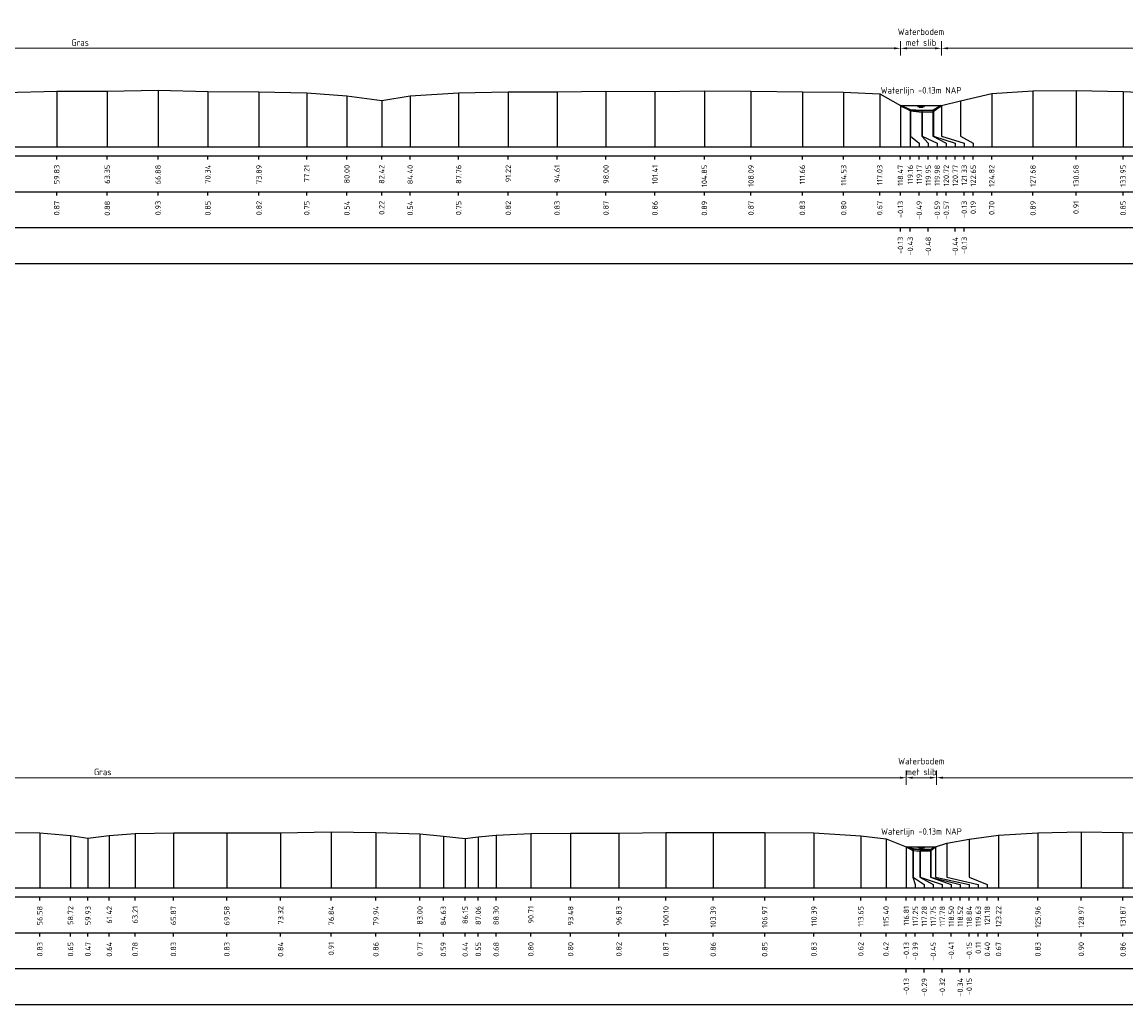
# Model space of a CAD drawing. Header units: metres. Extents: x 132725 to 140175, y 414354 to 417094.
# Tile 32 of 61: x 139755 to 139832, y 416666 to 416734. Entities that reach past the tile are written whole.
import ezdxf
from ezdxf.enums import TextEntityAlignment as Align

# ---------------------------------------------------------------- set-up
doc = ezdxf.new("R2010")
doc.units = ezdxf.units.M
doc.header["$PDMODE"] = 35
doc.header["$PDSIZE"] = 0.075
doc.layers.get('Defpoints').update_dxf_attribs({"true_color": 0x806000})
for name, color, linetype, lineweight in [('B-ME-GW-MAAIVELD-GD', 8, 'GW-MAAIVELD', 25), ('X-ME-AL-PROFIEL_BOVENKANT SLIB-GD', 42, 'Continuous', 35), ('X-XX-AL-DETAIL1-M', 7, 'Continuous', 18), ('X-XX-AL-NAP-T18', 7, 'Continuous', 18)]:
    doc.layers.add(name, color=color, linetype=linetype, lineweight=lineweight)
doc.layers.add('X-ME-AL-PROFIEL_WATERLIJN-GD', color=150, linetype='Continuous')
doc.layers.add('X-ME-AL-PROFIELRASTER-S', color=7, linetype='Continuous')
doc.styles.add('NLCS-ISO-ANNOTATIEF-T18', font='NLCS-ISO.ttf', dxfattribs={"height": 1.8})
doc.styles.add('NLCS-ISO-ANNOTATIVE-T18', font='NLCS-ISO.ttf', dxfattribs={"height": 1.8})
doc.linetypes.add('GW-MAAIVELD', pattern='A,12,[40,NLCS.SHX,S=1,R=0,X=0,Y=-0.5],12', length=24)
doc.dimstyles.new('NLCS-ANNOTATIEF-T18-PIJL_L2_H0', dxfattribs={"dimtxt": 2.5, "dimasz": 1.8, "dimexe": 2, "dimexo": 2, "dimgap": 0.7, "dimtad": 1, "dimzin": 0, "dimdsep": 46, "dimtxsty": 'NLCS-ISO-ANNOTATIEF-T18', "dimcen": 0, "dimdle": 2, "dimclrd": 256, "dimclre": 256, "dimclrt": 10, "dimaunit": 2, "dimadec": 0, "dimazin": 0, "dimtfac": 1, "dimtdec": 3, "dimtofl": 0, "dimtmove": 0, "dimatfit": 3, "dimfxl": 2, "dimfxlon": 1, "dimtfillclr": 256, "dimtolj": 1, "dimtzin": 0, "dimlwd": -1, "dimlwe": -1, "dimarcsym": 0})

# ---------------------------------------------------------------- blocks, each defined once
blk = doc.blocks.new('SAL-PROFIELRASTER_BALK_EIND1-D')
at = {"color": 0, "linetype": 'ByBlock', "lineweight": -2, "flags": 128}
for points in [[(0, 0), (1, 0)], [(0, -2.5), (1, -2.5)], [(0, -12.5), (1, -12.5)]]:
    blk.add_lwpolyline(points, dxfattribs=at)
blk = doc.blocks.new('SAL-PROFIELRASTER_BALK_EIND2-D')
at = {"color": 0, "linetype": 'ByBlock', "lineweight": -2}
blk.add_line((1, -12.5), (0, -12.5), dxfattribs=at)
blk = doc.blocks.new('SAL-PROFIELRASTER_BALK_DATA-D')
at = {"color": 0, "linetype": 'ByBlock', "lineweight": -2}
blk.add_lwpolyline([(0, -3.5), (0, -2.5)], dxfattribs=at)
at = {"color": 0, "linetype": 'ByBlock', "lineweight": -2, "style": 'NLCS-ISO-ANNOTATIVE-T18'}
blk.add_attdef('GETAL', text='', height=1.5, rotation=90, dxfattribs=at).set_placement((0.75, -5), align=Align.RIGHT)
blk = doc.blocks.new('SAL-PROFIELRASTER_AANHAAL-D')
at = {"color": 9, "linetype": 'ByBlock', "lineweight": -2, "flags": 128}
blk.add_lwpolyline([(0, 1), (0, 0)], dxfattribs=at)
blk = doc.blocks.new('SAL-PROFIELRASTER_AANHAAL_STAGGER-D')
at = {"color": 9, "linetype": 'ByBlock', "lineweight": -2, "flags": 128}
for points in [[(0, 0), (0, -0.25)], [(0, -0.25), (1, -0.75)], [(1, -0.75), (1, -1)]]:
    blk.add_lwpolyline(points, dxfattribs=at)
blk = doc.blocks.new('*D106')
at = {"layer": 'Defpoints', "color": 0, "transparency": 16777216}
for p in [(139816.45, 416732.156), (139816.45, 416728.175), (139819.309, 416728.181)]:
    blk.add_point(p, dxfattribs=at)
at = {"layer": 'X-XX-AL-DETAIL1-M', "transparency": 16777216}
for p, q in [((139816.45, 416731.656), (139816.45, 416732.656)), ((139819.309, 416731.656), (139819.309, 416732.656)), ((139818.859, 416732.156), (139816.9, 416732.156))]:
    blk.add_line(p, q, dxfattribs=at)
for points in [[(139816.9, 416732.231), (139816.9, 416732.081), (139816.45, 416732.156)], [(139818.859, 416732.231), (139818.859, 416732.081), (139819.309, 416732.156)]]:
    blk.add_solid(points, dxfattribs=at)
at = {"layer": 'X-XX-AL-DETAIL1-M', "color": 10, "transparency": 16777216, "insert": (139817.88, 416732.931), "char_height": 0.45, "attachment_point": 5, "style": 'NLCS-ISO-ANNOTATIEF-T18'}
blk.add_mtext('\\A1;Waterbodem\\Pmet slib', dxfattribs=at)
blk = doc.blocks.new('*D108')
at = {"layer": 'Defpoints', "color": 0, "transparency": 16777216}
for p in [(139819.309, 416732.156), (139819.309, 416728.181), (139925.423, 416728.19)]:
    blk.add_point(p, dxfattribs=at)
at = {"layer": 'X-XX-AL-DETAIL1-M', "transparency": 16777216}
for p, q in [((139819.309, 416731.656), (139819.309, 416732.656)), ((139925.423, 416731.656), (139925.423, 416732.656)), ((139924.973, 416732.156), (139819.759, 416732.156))]:
    blk.add_line(p, q, dxfattribs=at)
for points in [[(139819.759, 416732.231), (139819.759, 416732.081), (139819.309, 416732.156)], [(139924.973, 416732.231), (139924.973, 416732.081), (139925.423, 416732.156)]]:
    blk.add_solid(points, dxfattribs=at)
at = {"layer": 'X-XX-AL-DETAIL1-M', "color": 10, "transparency": 16777216, "insert": (139888.841, 416732.556), "char_height": 0.45, "attachment_point": 5, "style": 'NLCS-ISO-ANNOTATIEF-T18'}
blk.add_mtext('\\A1;Gras', dxfattribs=at)
blk = doc.blocks.new('*D109')
at = {"layer": 'Defpoints', "color": 0, "transparency": 16777216}
for p in [(139702.401, 416732.156), (139702.401, 416728.342), (139816.45, 416728.175)]:
    blk.add_point(p, dxfattribs=at)
at = {"layer": 'X-XX-AL-DETAIL1-M', "transparency": 16777216}
for p, q in [((139702.401, 416731.656), (139702.401, 416732.656)), ((139816.45, 416731.656), (139816.45, 416732.656)), ((139816, 416732.156), (139702.851, 416732.156))]:
    blk.add_line(p, q, dxfattribs=at)
for points in [[(139702.851, 416732.231), (139702.851, 416732.081), (139702.401, 416732.156)], [(139816, 416732.231), (139816, 416732.081), (139816.45, 416732.156)]]:
    blk.add_solid(points, dxfattribs=at)
at = {"layer": 'X-XX-AL-DETAIL1-M', "color": 10, "transparency": 16777216, "insert": (139759.438, 416732.556), "char_height": 0.45, "attachment_point": 5, "style": 'NLCS-ISO-ANNOTATIEF-T18'}
blk.add_mtext('\\A1;Gras', dxfattribs=at)
blk = doc.blocks.new('*D112')
at = {"layer": 'Defpoints', "color": 0, "transparency": 16777216}
for p in [(139816.861, 416681.473), (139816.861, 416676.679), (139818.951, 416676.679)]:
    blk.add_point(p, dxfattribs=at)
at = {"layer": 'X-XX-AL-DETAIL1-M', "transparency": 16777216}
for p, q in [((139816.861, 416680.973), (139816.861, 416681.973)), ((139818.951, 416680.973), (139818.951, 416681.973)), ((139818.501, 416681.473), (139817.311, 416681.473))]:
    blk.add_line(p, q, dxfattribs=at)
for points in [[(139817.311, 416681.548), (139817.311, 416681.398), (139816.861, 416681.473)], [(139818.501, 416681.548), (139818.501, 416681.398), (139818.951, 416681.473)]]:
    blk.add_solid(points, dxfattribs=at)
at = {"layer": 'X-XX-AL-DETAIL1-M', "color": 10, "transparency": 16777216, "insert": (139817.906, 416682.248), "char_height": 0.45, "attachment_point": 5, "style": 'NLCS-ISO-ANNOTATIEF-T18'}
blk.add_mtext('\\A1;Waterbodem\\Pmet slib', dxfattribs=at)
blk = doc.blocks.new('*D118')
at = {"layer": 'Defpoints', "color": 0, "transparency": 16777216}
for p in [(139818.951, 416681.473), (139818.951, 416676.679), (139914.778, 416676.699)]:
    blk.add_point(p, dxfattribs=at)
at = {"layer": 'X-XX-AL-DETAIL1-M', "transparency": 16777216}
for p, q in [((139818.951, 416680.973), (139818.951, 416681.973)), ((139914.778, 416680.973), (139914.778, 416681.973)), ((139914.328, 416681.473), (139819.401, 416681.473))]:
    blk.add_line(p, q, dxfattribs=at)
for points in [[(139819.401, 416681.548), (139819.401, 416681.398), (139818.951, 416681.473)], [(139914.328, 416681.548), (139914.328, 416681.398), (139914.778, 416681.473)]]:
    blk.add_solid(points, dxfattribs=at)
at = {"layer": 'X-XX-AL-DETAIL1-M', "color": 10, "transparency": 16777216, "insert": (139882.85, 416681.873), "char_height": 0.45, "attachment_point": 5, "style": 'NLCS-ISO-ANNOTATIEF-T18'}
blk.add_mtext('\\A1;Gras', dxfattribs=at)
blk = doc.blocks.new('*D119')
at = {"layer": 'Defpoints', "color": 0, "transparency": 16777216}
for p in [(139705.149, 416681.473), (139705.149, 416676.847), (139816.861, 416676.679)]:
    blk.add_point(p, dxfattribs=at)
at = {"layer": 'X-XX-AL-DETAIL1-M', "transparency": 16777216}
for p, q in [((139705.149, 416680.973), (139705.149, 416681.973)), ((139816.861, 416680.973), (139816.861, 416681.973)), ((139816.411, 416681.473), (139705.599, 416681.473))]:
    blk.add_line(p, q, dxfattribs=at)
for points in [[(139705.599, 416681.548), (139705.599, 416681.398), (139705.149, 416681.473)], [(139816.411, 416681.548), (139816.411, 416681.398), (139816.861, 416681.473)]]:
    blk.add_solid(points, dxfattribs=at)
at = {"layer": 'X-XX-AL-DETAIL1-M', "color": 10, "transparency": 16777216, "insert": (139761.005, 416681.873), "char_height": 0.45, "attachment_point": 5, "style": 'NLCS-ISO-ANNOTATIEF-T18'}
blk.add_mtext('\\A1;Gras', dxfattribs=at)

msp = doc.modelspace()

# ---------------------------------------------------------------- linework, layer by layer
at = {"layer": 'B-ME-GW-MAAIVELD-GD', "ltscale": 0.1, "flags": 128}
for points in [[(139697.976, 416729.345), (139699.64, 416729.085), (139700.82, 416728.35), (139701.177, 416727.857), (139701.631, 416727.815), (139702.075, 416727.966), (139702.401, 416728.342), (139703.421, 416728.998), (139704.185, 416729.383), (139706.483, 416729.432), (139709.472, 416729.401), (139712.875, 416729.372), (139716.45, 416729.39), (139719.791, 416729.386), (139723.339, 416729.362), (139727.164, 416729.33), (139730.801, 416729.323), (139734.197, 416729.311), (139737.573, 416729.303), (139741.03, 416729.239), (139744.482, 416729.114), (139748.444, 416728.958), (139751.251, 416728.91), (139754.17, 416729.095), (139757.809, 416729.179), (139761.325, 416729.189), (139764.855, 416729.236), (139768.316, 416729.154), (139771.867, 416729.133), (139775.184, 416729.062), (139777.977, 416728.847), (139780.396, 416728.533), (139782.377, 416728.852), (139785.74, 416729.061), (139789.193, 416729.13), (139792.59, 416729.135), (139795.98, 416729.177), (139799.389, 416729.166), (139802.822, 416729.196), (139806.064, 416729.183), (139809.634, 416729.135), (139812.504, 416729.105), (139815.008, 416728.983), (139816.45, 416728.175), (139817.148, 416727.816), (139817.956, 416727.722), (139818.701, 416727.742), (139819.309, 416728.181), (139820.63, 416728.502), (139822.794, 416729.01), (139825.661, 416729.201), (139828.661, 416729.22), (139831.925, 416729.157), (139834.496, 416729.049), (139836.493, 416728.787), (139837.795, 416729.04), (139839.922, 416729.142), (139843.477, 416729.151), (139846.511, 416729.088), (139849.013, 416728.993), (139851.792, 416728.574), (139854.229, 416728.915), (139857.435, 416729.044), (139860.756, 416729.085), (139864.157, 416729.063), (139866.727, 416729.002), (139868.973, 416728.727), (139870.951, 416728.981), (139874.396, 416729.077), (139877.643, 416729.059), (139882.122, 416729.045), (139884.259, 416728.889), (139885.31, 416728.657), (139887.009, 416728.971), (139889.982, 416729.107), (139893.165, 416729.104), (139896.621, 416729.023), (139898.524, 416728.63), (139901.013, 416729.035), (139904.666, 416729.194), (139908.055, 416729.142), (139910.124, 416729.048), (139911.893, 416728.632), (139913.253, 416728.977), (139915.354, 416729.104), (139917.966, 416729.194), (139921.069, 416729.205), (139923.549, 416729.069), (139924.847, 416728.749), (139925.441, 416728.173), (139926.046, 416727.469), (139926.679, 416727.384), (139927.511, 416727.724), (139928.074, 416728.19), (139928.808, 416728.976), (139931.337, 416729.395), (139933.867, 416729.527), (139936.624, 416729.663), (139939.248, 416729.916), (139941.913, 416730.205), (139944.583, 416730.488), (139946.738, 416730.631), (139948.073, 416730.684), (139950.608, 416730.664), (139952.933, 416730.594), (139955.533, 416730.43), (139958.545, 416730.254), (139961.272, 416730.073), (139964.531, 416729.954), (139967.95, 416729.898), (139971.308, 416729.892), (139974.582, 416730.021), (139977.772, 416730.094), (139980.898, 416729.972), (139984.133, 416729.873), (139986.55, 416729.799), (139989.115, 416729.494), (139990.01, 416729.484), (139991.12, 416728.992), (139991.382, 416729.081), (139992.946, 416729.035), (139993.315, 416728.777), (139995.514, 416727.771), (139996.786, 416727.589), (139998.356, 416726.979)], [(139700.048, 416677.958), (139702.036, 416677.739), (139703.268, 416676.847), (139703.779, 416676.35), (139704.147, 416676.344), (139704.682, 416676.452), (139705.064, 416676.766), (139706.17, 416677.825), (139707.751, 416677.831), (139710.172, 416677.828), (139713.443, 416677.743), (139717.094, 416677.745), (139720.607, 416677.743), (139724.737, 416677.715), (139728.207, 416677.724), (139731.987, 416677.779), (139735.501, 416677.78), (139739.343, 416677.77), (139743.025, 416677.711), (139746.472, 416677.71), (139749.543, 416677.667), (139753.085, 416677.662), (139756.633, 416677.642), (139758.767, 416677.463), (139759.982, 416677.279), (139761.465, 416677.454), (139763.259, 416677.593), (139765.922, 416677.642), (139769.632, 416677.637), (139773.372, 416677.647), (139776.89, 416677.717), (139779.991, 416677.668), (139783.05, 416677.579), (139784.682, 416677.403), (139786.199, 416677.254), (139787.107, 416677.355), (139788.35, 416677.487), (139790.762, 416677.607), (139793.526, 416677.61), (139796.881, 416677.629), (139800.147, 416677.675), (139803.436, 416677.671), (139807.017, 416677.657), (139810.442, 416677.642), (139813.697, 416677.426), (139815.453, 416677.225), (139816.861, 416676.679), (139817.302, 416676.423), (139817.793, 416676.361), (139818.547, 416676.398), (139818.888, 416676.658), (139819.677, 416676.923), (139821.228, 416677.211), (139823.267, 416677.48), (139826.005, 416677.637), (139829.02, 416677.706), (139831.918, 416677.674), (139835.329, 416677.64), (139838.464, 416677.608), (139842.107, 416677.587), (139845.479, 416677.597), (139849.108, 416677.575), (139852.583, 416677.567), (139856.79, 416677.516), (139858.871, 416677.321), (139860.232, 416677.039), (139861.418, 416677.34), (139862.697, 416677.447), (139864.951, 416677.56), (139867.696, 416677.62), (139870.975, 416677.589), (139873.812, 416677.606), (139876.652, 416677.552), (139879.792, 416677.582), (139883.082, 416677.475), (139885.271, 416677.274), (139886.381, 416677.076), (139887.85, 416677.379), (139889.956, 416677.534), (139892.514, 416677.558), (139895.465, 416677.607), (139898.284, 416677.62), (139901.764, 416677.65), (139904.81, 416677.624), (139908.069, 416677.564), (139910.932, 416677.649), (139913.839, 416677.342), (139914.778, 416676.699), (139915.174, 416676.16), (139915.779, 416676.122), (139916.423, 416676.093), (139917.085, 416676.246), (139917.482, 416676.708), (139918.405, 416677.566), (139920.356, 416677.9), (139922.946, 416678.116), (139925.445, 416678.263), (139927.81, 416678.424), (139930.485, 416678.651), (139933.288, 416678.838), (139936.132, 416679.058), (139938.41, 416679.178), (139940.57, 416679.133), (139941.682, 416679.052), (139944.59, 416678.825), (139948.134, 416678.607), (139951.779, 416678.53), (139955.171, 416678.487), (139958.674, 416678.419), (139961.96, 416678.422), (139964.996, 416678.446), (139967.856, 416678.518), (139971.511, 416678.57), (139975.084, 416678.491), (139978.088, 416678.416), (139980.24, 416677.983), (139981.021, 416677.972), (139982.178, 416677.536), (139982.447, 416677.503), (139984.593, 416677.303), (139986.775, 416676.475), (139987.488, 416676.47), (139989.478, 416675.07)]]:
    msp.add_lwpolyline(points, dxfattribs=at)
at = {"layer": 'X-ME-AL-PROFIEL_BOVENKANT SLIB-GD'}
for points in [[(139816.45, 416728.175), (139817.135, 416727.876), (139817.931, 416727.831), (139818.75, 416727.869), (139819.309, 416728.181)], [(139816.861, 416676.679), (139817.33, 416676.522), (139817.827, 416676.493), (139818.571, 416676.474), (139818.888, 416676.658)]]:
    msp.add_lwpolyline(points, dxfattribs=at)
at = {"layer": 'X-ME-AL-PROFIEL_WATERLIJN-GD'}
for points in [[(139816.45, 416728.175), (139819.309, 416728.181)], [(139817.63, 416728.116), (139818.13, 416728.116)], [(139817.755, 416728.057), (139818.005, 416728.057)], [(139816.861, 416676.679), (139818.951, 416676.679)], [(139817.656, 416676.618), (139818.156, 416676.618)], [(139817.781, 416676.558), (139818.031, 416676.558)]]:
    msp.add_lwpolyline(points, dxfattribs=at)

# ---------------------------------------------------------------- block references
at = {"layer": 'X-ME-AL-PROFIELRASTER-S'}
for p, yscale in [((139757.809, 416725.309), 3.87), ((139761.325, 416725.309), 3.88), ((139764.855, 416725.309), 3.927), ((139768.316, 416725.309), 3.845), ((139771.867, 416725.309), 3.824), ((139775.184, 416725.309), 3.753), ((139777.977, 416725.309), 3.538), ((139782.377, 416725.309), 3.543), ((139785.74, 416725.309), 3.752), ((139789.193, 416725.309), 3.821), ((139792.59, 416725.309), 3.826), ((139795.98, 416725.309), 3.868), ((139799.389, 416725.309), 3.857), ((139802.822, 416725.309), 3.887), ((139806.064, 416725.309), 3.874), ((139809.634, 416725.309), 3.826), ((139812.504, 416725.309), 3.796), ((139815.008, 416725.309), 3.674), ((139822.794, 416725.309), 3.701), ((139825.661, 416725.309), 3.892), ((139828.661, 416725.309), 3.911), ((139831.925, 416725.309), 3.848), ((139780.396, 416725.309), 3.224), ((139816.45, 416725.309), 2.866), ((139816.45, 416725.309), 2.866), ((139816.45, 416725.309), 2.866), ((139816.45, 416725.309), 2.866), ((139819.309, 416726.309), 1.872), ((139819.309, 416726.309), 1.872), ((139819.309, 416726.309), 1.872), ((139819.309, 416726.309), 1.872), ((139820.63, 416726.309), 2.193), ((139817.135, 416725.309), 2.567), ((139817.148, 416726.309), 1.507), ((139817.931, 416726.309), 1.522), ((139817.956, 416726.309), 1.413), ((139818.701, 416726.309), 1.433), ((139818.75, 416726.309), 1.56), ((139756.633, 416673.81), 3.832), ((139758.767, 416673.81), 3.653), ((139761.465, 416673.81), 3.644), ((139763.259, 416673.81), 3.783), ((139765.922, 416673.81), 3.832), ((139769.632, 416673.81), 3.827), ((139773.372, 416673.81), 3.837), ((139776.89, 416673.81), 3.907), ((139779.991, 416673.81), 3.858), ((139783.05, 416673.81), 3.769), ((139784.682, 416673.81), 3.593), ((139787.107, 416673.81), 3.545), ((139788.35, 416673.81), 3.677), ((139790.762, 416673.81), 3.797), ((139793.526, 416673.81), 3.8), ((139796.881, 416673.81), 3.819), ((139800.147, 416673.81), 3.865), ((139803.436, 416673.81), 3.861), ((139807.017, 416673.81), 3.847), ((139810.442, 416673.81), 3.832), ((139813.697, 416673.81), 3.616), ((139823.267, 416673.81), 3.67), ((139826.005, 416673.81), 3.827), ((139829.02, 416673.81), 3.896), ((139831.918, 416673.81), 3.864), ((139759.982, 416673.81), 3.469), ((139786.199, 416673.81), 3.444), ((139815.453, 416673.81), 3.415), ((139816.861, 416673.81), 2.869), ((139816.861, 416673.81), 2.869), ((139816.861, 416673.81), 2.869), ((139816.861, 416673.81), 2.869), ((139818.888, 416674.81), 1.848), ((139818.888, 416674.81), 1.848), ((139818.888, 416674.81), 1.848), ((139818.888, 416674.81), 1.848), ((139819.677, 416674.81), 2.113), ((139821.228, 416674.81), 2.401), ((139817.302, 416674.81), 1.613), ((139817.33, 416674.81), 1.712), ((139817.793, 416674.81), 1.551), ((139817.827, 416674.81), 1.683), ((139818.547, 416674.81), 1.588), ((139818.571, 416674.81), 1.664)]:
    msp.add_blockref('SAL-PROFIELRASTER_AANHAAL-D', p, dxfattribs=dict(at, yscale=yscale))
for p, xscale, zscale in [((139817.148, 416726.309), 0.6118712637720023, 0.6118712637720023), ((139817.931, 416726.309), 0.4541996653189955, 0.4541996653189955), ((139817.956, 416726.309), 1.053997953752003, 1.053997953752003), ((139818.701, 416726.309), 0.9341327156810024, 0.9341327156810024), ((139818.75, 416726.309), 1.509408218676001, 1.509408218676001), ((139819.309, 416726.309), 1.575803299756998, 1.575803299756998), ((139819.309, 416726.309), 1.575803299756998, 1.575803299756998), ((139819.309, 416726.309), 1.575803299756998, 1.575803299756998), ((139819.309, 416726.309), 1.575803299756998, 1.575803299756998), ((139820.63, 416726.309), 0.8795157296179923, 0.8795157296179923), ((139817.302, 416674.81), 0.1836509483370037, 0.1836509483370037), ((139817.33, 416674.81), 0.7809607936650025, 0.7809607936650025), ((139817.793, 416674.81), 0.9422977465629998, 0.9422977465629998), ((139817.827, 416674.81), 1.533889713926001, 1.533889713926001), ((139818.547, 416674.81), 1.439139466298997, 1.439139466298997), ((139818.571, 416674.81), 2.040047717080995, 2.040047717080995), ((139818.888, 416674.81), 2.347672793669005, 2.347672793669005), ((139818.888, 416674.81), 2.347672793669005, 2.347672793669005), ((139818.888, 416674.81), 2.347672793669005, 2.347672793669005), ((139818.888, 416674.81), 2.347672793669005, 2.347672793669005), ((139819.677, 416674.81), 2.184007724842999, 2.184007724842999), ((139821.228, 416674.81), 1.258042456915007, 1.258042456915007)]:
    msp.add_blockref('SAL-PROFIELRASTER_AANHAAL_STAGGER-D', p, dxfattribs=dict(at, xscale=xscale, zscale=zscale))
at = {"layer": 'X-ME-AL-PROFIELRASTER-S', "yscale": 0.25}
for name, p, xscale, zscale in [('SAL-PROFIELRASTER_BALK_EIND1-D', (139697.976, 416725.309), 301, 298.1629263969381), ('SAL-PROFIELRASTER_BALK_EIND2-D', (139697.976, 416722.809), 301, 298.1629263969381), ('SAL-PROFIELRASTER_BALK_EIND2-D', (139697.976, 416720.309), 301, 298.1629263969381), ('SAL-PROFIELRASTER_BALK_EIND1-D', (139700.048, 416673.81), 290, 287.3520010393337), ('SAL-PROFIELRASTER_BALK_EIND2-D', (139700.048, 416671.31), 290, 287.3520010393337), ('SAL-PROFIELRASTER_BALK_EIND2-D', (139700.048, 416668.81), 290, 287.3520010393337)]:
    msp.add_blockref(name, p, dxfattribs=dict(at, xscale=xscale, zscale=zscale))
at = {"layer": 'X-ME-AL-PROFIELRASTER-S', "xscale": 0.25, "yscale": 0.25, "zscale": 0.25}
for p, values in [((139757.809, 416725.309), {'GETAL': '59.83'}), ((139761.325, 416725.309), {'GETAL': '63.35'}), ((139764.855, 416725.309), {'GETAL': '66.88'}), ((139768.316, 416725.309), {'GETAL': '70.34'}), ((139771.867, 416725.309), {'GETAL': '73.89'}), ((139775.184, 416725.309), {'GETAL': '77.21'}), ((139777.977, 416725.309), {'GETAL': '80.00'}), ((139780.396, 416725.309), {'GETAL': '82.42'}), ((139782.377, 416725.309), {'GETAL': '84.40'}), ((139785.74, 416725.309), {'GETAL': '87.76'}), ((139789.193, 416725.309), {'GETAL': '91.22'}), ((139792.59, 416725.309), {'GETAL': '94.61'}), ((139795.98, 416725.309), {'GETAL': '98.00'}), ((139799.389, 416725.309), {'GETAL': '101.41'}), ((139802.822, 416725.309), {'GETAL': '104.85'}), ((139806.064, 416725.309), {'GETAL': '108.09'}), ((139809.634, 416725.309), {'GETAL': '111.66'}), ((139812.504, 416725.309), {'GETAL': '114.53'}), ((139815.008, 416725.309), {'GETAL': '117.03'}), ((139816.45, 416725.309), {'GETAL': '118.47'}), ((139816.45, 416725.309), {'GETAL': '118.47'}), ((139816.45, 416725.309), {'GETAL': '118.47'}), ((139816.45, 416725.309), {'GETAL': '118.47'}), ((139817.135, 416725.309), {'GETAL': '119.16'}), ((139817.76, 416725.309), {'GETAL': '119.17'}), ((139818.385, 416725.309), {'GETAL': '119.95'}), ((139819.01, 416725.309), {'GETAL': '119.98'}), ((139819.635, 416725.309), {'GETAL': '120.72'}), ((139820.26, 416725.309), {'GETAL': '120.77'}), ((139820.885, 416725.309), {'GETAL': '121.33'}), ((139820.885, 416725.309), {'GETAL': '121.33'}), ((139820.885, 416725.309), {'GETAL': '121.33'}), ((139820.885, 416725.309), {'GETAL': '121.33'}), ((139821.51, 416725.309), {'GETAL': '122.65'}), ((139822.794, 416725.309), {'GETAL': '124.82'}), ((139825.661, 416725.309), {'GETAL': '127.68'}), ((139828.661, 416725.309), {'GETAL': '130.68'}), ((139831.925, 416725.309), {'GETAL': '133.95'}), ((139757.809, 416722.809), {'GETAL': '0.87'}), ((139761.325, 416722.809), {'GETAL': '0.88'}), ((139764.855, 416722.809), {'GETAL': '0.93'}), ((139768.316, 416722.809), {'GETAL': '0.85'}), ((139771.867, 416722.809), {'GETAL': '0.82'}), ((139775.184, 416722.809), {'GETAL': '0.75'}), ((139777.977, 416722.809), {'GETAL': '0.54'}), ((139780.396, 416722.809), {'GETAL': '0.22'}), ((139782.377, 416722.809), {'GETAL': '0.54'}), ((139785.74, 416722.809), {'GETAL': '0.75'}), ((139789.193, 416722.809), {'GETAL': '0.82'}), ((139792.59, 416722.809), {'GETAL': '0.83'}), ((139795.98, 416722.809), {'GETAL': '0.87'}), ((139799.389, 416722.809), {'GETAL': '0.86'}), ((139802.822, 416722.809), {'GETAL': '0.89'}), ((139806.064, 416722.809), {'GETAL': '0.87'}), ((139809.634, 416722.809), {'GETAL': '0.83'}), ((139812.504, 416722.809), {'GETAL': '0.80'}), ((139815.008, 416722.809), {'GETAL': '0.67'}), ((139816.45, 416722.809), {'GETAL': '-0.13'}), ((139817.76, 416722.809), {'GETAL': '-0.49'}), ((139819.01, 416722.809), {'GETAL': '-0.59'}), ((139819.635, 416722.809), {'GETAL': '-0.57'}), ((139820.885, 416722.809), {'GETAL': '-0.13'}), ((139821.51, 416722.809), {'GETAL': '0.19'}), ((139822.794, 416722.809), {'GETAL': '0.70'}), ((139825.661, 416722.809), {'GETAL': '0.89'}), ((139828.661, 416722.809), {'GETAL': '0.91'}), ((139831.925, 416722.809), {'GETAL': '0.85'}), ((139816.45, 416720.309), {'GETAL': '-0.13'}), ((139817.135, 416720.309), {'GETAL': '-0.43'}), ((139818.385, 416720.309), {'GETAL': '-0.48'}), ((139820.26, 416720.309), {'GETAL': '-0.44'}), ((139820.885, 416720.309), {'GETAL': '-0.13'}), ((139756.633, 416673.81), {'GETAL': '56.58'}), ((139758.767, 416673.81), {'GETAL': '58.72'}), ((139759.982, 416673.81), {'GETAL': '59.93'}), ((139761.465, 416673.81), {'GETAL': '61.42'}), ((139763.259, 416673.81), {'GETAL': '63.21'}), ((139765.922, 416673.81), {'GETAL': '65.87'}), ((139769.632, 416673.81), {'GETAL': '69.58'}), ((139773.372, 416673.81), {'GETAL': '73.32'}), ((139776.89, 416673.81), {'GETAL': '76.84'}), ((139779.991, 416673.81), {'GETAL': '79.94'}), ((139783.05, 416673.81), {'GETAL': '83.00'}), ((139784.682, 416673.81), {'GETAL': '84.63'}), ((139786.199, 416673.81), {'GETAL': '86.15'}), ((139787.107, 416673.81), {'GETAL': '87.06'}), ((139788.35, 416673.81), {'GETAL': '88.30'}), ((139790.762, 416673.81), {'GETAL': '90.71'}), ((139793.526, 416673.81), {'GETAL': '93.48'}), ((139796.881, 416673.81), {'GETAL': '96.83'}), ((139800.147, 416673.81), {'GETAL': '100.10'}), ((139803.436, 416673.81), {'GETAL': '103.39'}), ((139807.017, 416673.81), {'GETAL': '106.97'}), ((139810.442, 416673.81), {'GETAL': '110.39'}), ((139813.697, 416673.81), {'GETAL': '113.65'}), ((139815.453, 416673.81), {'GETAL': '115.40'}), ((139816.861, 416673.81), {'GETAL': '116.81'}), ((139816.861, 416673.81), {'GETAL': '116.81'}), ((139816.861, 416673.81), {'GETAL': '116.81'}), ((139816.861, 416673.81), {'GETAL': '116.81'}), ((139817.486, 416673.81), {'GETAL': '117.25'}), ((139818.111, 416673.81), {'GETAL': '117.28'}), ((139818.736, 416673.81), {'GETAL': '117.75'}), ((139819.361, 416673.81), {'GETAL': '117.78'}), ((139819.986, 416673.81), {'GETAL': '118.50'}), ((139820.611, 416673.81), {'GETAL': '118.52'}), ((139821.236, 416673.81), {'GETAL': '118.84'}), ((139821.236, 416673.81), {'GETAL': '118.84'}), ((139821.236, 416673.81), {'GETAL': '118.84'}), ((139821.236, 416673.81), {'GETAL': '118.84'}), ((139821.861, 416673.81), {'GETAL': '119.63'}), ((139822.486, 416673.81), {'GETAL': '121.18'}), ((139823.267, 416673.81), {'GETAL': '123.22'}), ((139826.005, 416673.81), {'GETAL': '125.96'}), ((139829.02, 416673.81), {'GETAL': '128.97'}), ((139831.918, 416673.81), {'GETAL': '131.87'}), ((139756.633, 416671.31), {'GETAL': '0.83'}), ((139758.767, 416671.31), {'GETAL': '0.65'}), ((139759.982, 416671.31), {'GETAL': '0.47'}), ((139761.465, 416671.31), {'GETAL': '0.64'}), ((139763.259, 416671.31), {'GETAL': '0.78'}), ((139765.922, 416671.31), {'GETAL': '0.83'}), ((139769.632, 416671.31), {'GETAL': '0.83'}), ((139773.372, 416671.31), {'GETAL': '0.84'}), ((139776.89, 416671.31), {'GETAL': '0.91'}), ((139779.991, 416671.31), {'GETAL': '0.86'}), ((139783.05, 416671.31), {'GETAL': '0.77'}), ((139784.682, 416671.31), {'GETAL': '0.59'}), ((139786.199, 416671.31), {'GETAL': '0.44'}), ((139787.107, 416671.31), {'GETAL': '0.55'}), ((139788.35, 416671.31), {'GETAL': '0.68'}), ((139790.762, 416671.31), {'GETAL': '0.80'}), ((139793.526, 416671.31), {'GETAL': '0.80'}), ((139796.881, 416671.31), {'GETAL': '0.82'}), ((139800.147, 416671.31), {'GETAL': '0.87'}), ((139803.436, 416671.31), {'GETAL': '0.86'}), ((139807.017, 416671.31), {'GETAL': '0.85'}), ((139810.442, 416671.31), {'GETAL': '0.83'}), ((139813.697, 416671.31), {'GETAL': '0.62'}), ((139815.453, 416671.31), {'GETAL': '0.42'}), ((139816.861, 416671.31), {'GETAL': '-0.13'}), ((139817.486, 416671.31), {'GETAL': '-0.39'}), ((139818.736, 416671.31), {'GETAL': '-0.45'}), ((139819.986, 416671.31), {'GETAL': '-0.41'}), ((139821.236, 416671.31), {'GETAL': '-0.15'}), ((139821.861, 416671.31), {'GETAL': '0.11'}), ((139822.486, 416671.31), {'GETAL': '0.40'}), ((139823.267, 416671.31), {'GETAL': '0.67'}), ((139826.005, 416671.31), {'GETAL': '0.83'}), ((139829.02, 416671.31), {'GETAL': '0.90'}), ((139831.918, 416671.31), {'GETAL': '0.86'}), ((139816.861, 416668.81), {'GETAL': '-0.13'}), ((139818.111, 416668.81), {'GETAL': '-0.29'}), ((139819.361, 416668.81), {'GETAL': '-0.32'}), ((139820.611, 416668.81), {'GETAL': '-0.34'}), ((139821.236, 416668.81), {'GETAL': '-0.15'})]:
    msp.add_blockref('SAL-PROFIELRASTER_BALK_DATA-D', p, dxfattribs=at).add_auto_attribs(values)

# ---------------------------------------------------------------- texts
at = {"layer": 'X-XX-AL-NAP-T18', "color": 10, "char_height": 0.45, "width": 15.43377, "attachment_point": 7, "style": 'NLCS-ISO-ANNOTATIEF-T18'}
for insert in [(139815.08, 416728.877), (139815.106, 416677.378)]:
    msp.add_mtext('Waterlijn -0.13m NAP', dxfattribs=dict(at, insert=insert))

# ---------------------------------------------------------------- dimensions: what is measured, and where the dimension line sits
at = {"layer": 'X-XX-AL-DETAIL1-M'}
for base, p1, p2, text, picture, middle in [((139816.45, 416732.156), (139819.309, 416728.181), (139816.45, 416728.175), 'Waterbodem\\Pmet slib', '*D106', (139817.88, 416732.156)), ((139702.401, 416732.156), (139816.45, 416728.175), (139702.401, 416728.342), 'Gras', '*D109', (139759.438, 416732.156)), ((139819.309, 416732.156), (139925.423, 416728.19), (139819.309, 416728.181), 'Gras', '*D108', (139888.841, 416732.156)), ((139816.861, 416681.473), (139818.951, 416676.679), (139816.861, 416676.679), 'Waterbodem\\Pmet slib', '*D112', (139817.906, 416681.473)), ((139705.149, 416681.473), (139816.861, 416676.679), (139705.149, 416676.847), 'Gras', '*D119', (139761.005, 416681.473)), ((139818.951, 416681.473), (139914.778, 416676.699), (139818.951, 416676.679), 'Gras', '*D118', (139882.85, 416681.473))]:
    dim = msp.add_linear_dim(base=base, p1=p1, p2=p2, text=text, dimstyle='NLCS-ANNOTATIEF-T18-PIJL_L2_H0', dxfattribs=at)
    dim.commit()
    dim.dimension.update_dxf_attribs({"geometry": picture, "text_midpoint": middle, "dimtype": 160})

doc.saveas('drawing.dxf')
